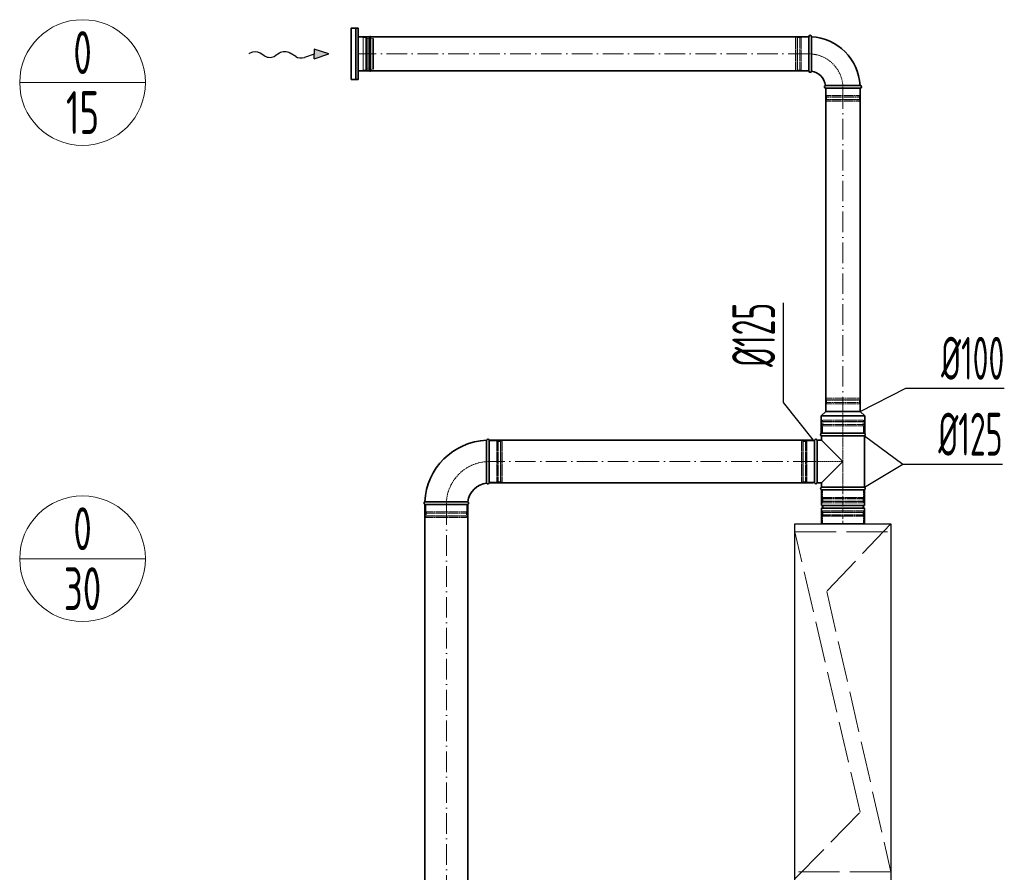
# Model space of a CAD drawing. Header units: millimetres. Extents: x -118717 to 8962, y 22910 to 145283.
# Tile 166 of 193: x -18290 to -15418, y 70641 to 73129. Entities that reach past the tile are written whole.
import ezdxf
from ezdxf.enums import TextEntityAlignment as Align

# ---------------------------------------------------------------- set-up
doc = ezdxf.new("R2010")
doc.units = ezdxf.units.MM
for name, pattern in [('ACAD_ISO02W100', [15, 12, -3]), ('ACAD_ISO10W100', [18, 12, -3, 0, -3]), ('phl_thick', [0])]:
    doc.linetypes.add(name, pattern=pattern)
for name, color, linetype, lineweight in [('VZT_05 ETA (ODVOD) - OBRYS', 6, 'Continuous', 35), ('VZT_06 ETA (ODVOD) - OSA', 6, 'ACAD_ISO10W100', 5), ('VZT_21 ZAŘÍZENÍ - OBRYS', 1, 'Continuous', 30), ('VZT_22 ZAŘÍZENÍ - DETAIL', 8, 'Continuous', 5), ('VZT_30 DISTRIBUČNÍ PRVKY - OBRYS', 1, 'Continuous', 35), ('VZT_50 POPIS - OBECNE', 7, 'Continuous', 13), ('VZT_52 POPIS - DISTRIBUCE', 7, 'Continuous', 5), ('VZT_60_KOTY - DIMENZE', 7, 'Continuous', 5)]:
    doc.layers.add(name, color=color, linetype=linetype, lineweight=lineweight)
doc.layers.add('VZT_07 ETA (ODVOD) - NETISK', color=8, linetype='ACAD_ISO02W100', lineweight=5, plot=False)
doc.styles.add('EVORA_125', font='isocp.shx', dxfattribs={"width": 0.6, "height": 125})
doc.styles.add('JS', font='isocp.shx', dxfattribs={"width": 0.6, "height": 125})

msp = doc.modelspace()

# ---------------------------------------------------------------- linework, layer by layer
at = {"color": 8, "lineweight": 5}
for points in [[(-17302.9, 72980.4), (-17287.9, 72980.4), (-17287.9, 73077.4), (-17302.9, 73077.4)], [(-17302.9, 72980.4), (-17302.9, 73077.4)], [(-17280, 73076.4), (-17280, 73028.9)], [(-17277.4, 73074.5), (-17277.4, 73028.9)], [(-17273.8, 73072.8), (-17273.8, 73028.9)], [(-17262.1, 73073.6), (-17262.1, 73028.9)], [(-17261.9, 73072.6), (-17257.9, 73074.1), (-17257.9, 73028.9)], [(-17280, 72981.4), (-17280, 73028.9)], [(-17277.4, 72983.4), (-17277.4, 73028.9)], [(-17273.8, 72985), (-17273.8, 73028.9)], [(-17262.1, 72984.2), (-17262.1, 73028.9)], [(-17261.9, 72985.2), (-17257.9, 72983.7), (-17257.9, 73028.9)]]:
    msp.add_lwpolyline(points, dxfattribs=at)
for points in [[(-17287.9, 73076.4), (-17280, 73076.4, -0.291473), (-17277.6, 73074.9, -0.291473)], [(-17268, 73081), (-17269.5, 73075.1, 0.058981), (-17269.5, 73074.5), (-17269.5, 73028.9)], [(-17268, 73081), (-17266.6, 73075.3, -0.060863), (-17266.5, 73074.7), (-17266.5, 73028.9)], [(-17268, 72976.8), (-17269.5, 72982.7, -0.058981), (-17269.5, 72983.4), (-17269.5, 73028.9)], [(-17268, 72976.8), (-17266.6, 72982.5, 0.060863), (-17266.5, 72983.2), (-17266.5, 73028.9)], [(-17287.9, 72981.4), (-17280, 72981.4, 0.291473), (-17277.6, 72982.9, 0.291473)]]:
    msp.add_lwpolyline(points, format="xyb", dxfattribs=at)
for centre, radius, start, end in [((-17274.2, 73076.7), 3.88, 207.4993, 276.6735), ((-17267.3, 73064.6), 10.5, 59.7176, 127.8378), ((-17274.2, 72981.2), 3.88, 83.3265, 152.5007), ((-17267.3, 72993.3), 10.5, 232.1622, 300.2824)]:
    msp.add_arc(centre, radius, start, end, dxfattribs=at)
at = {"layer": 'VZT_05 ETA (ODVOD) - OBRYS'}
for p, q in [((-15988.5, 73078.9), (-15988.5, 72978.9)), ((-15980.5, 73078.9), (-15980.5, 73028.7)), ((-15938.5, 72928.9), (-15838.5, 72928.9)), ((-15838.5, 72936.9), (-15888.7, 72936.9)), ((-15938.5, 71985.9), (-15952, 71972.4)), ((-15825, 71972.4), (-15952, 71972.4)), ((-15952, 71921.9), (-15952, 71972.4)), ((-15838.5, 71985.9), (-15938.5, 71985.9)), ((-15838.5, 71985.9), (-15825, 71972.4)), ((-15825, 71921.9), (-15825, 71972.4)), ((-15825, 71921.9), (-15952, 71921.9)), ((-15951, 71921.9), (-15826, 71921.9)), ((-15951, 71914.2), (-15826, 71914.2)), ((-15951, 71914.2), (-15951, 71901.9)), ((-15826, 71914.2), (-15826, 71764.6)), ((-16920.4, 71776.9), (-16920.4, 71901.9)), ((-15971.5, 71776.9), (-15971.5, 71901.9)), ((-15963.9, 71776.9), (-15963.9, 71901.9)), ((-15963.9, 71901.9), (-15951, 71901.9)), ((-15951, 71901.9), (-15888.5, 71839.4)), ((-15888.5, 71839.4), (-15951, 71776.9)), ((-15963.9, 71776.9), (-15951, 71776.9)), ((-15951, 71776.9), (-15951, 71764.6)), ((-15951, 71764.6), (-15826, 71764.6)), ((-15826, 71756.9), (-15951, 71756.9)), ((-15951, 71756.9), (-15951, 71711.4)), ((-15826, 71756.9), (-15951, 71756.9)), ((-15826, 71756.9), (-15826, 71711.4)), ((-17107.9, 71714.4), (-16982.9, 71714.4)), ((-15826, 71711.4), (-15951, 71711.4)), ((-15826, 71703.4), (-15951, 71703.4)), ((-15951, 71703.4), (-15951, 71657.9)), ((-15826, 71703.4), (-15826, 71657.9)), ((-15826, 71657.9), (-15951, 71657.9))]:
    msp.add_line(p, q, dxfattribs=at)
for points in [[(-17302.9, 73078.9), (-15988.5, 73078.9)], [(-17302.9, 72978.9), (-15988.5, 72978.9)], [(-15938.5, 71985.9), (-15938.5, 72928.9)], [(-15838.5, 71985.9), (-15838.5, 72928.9)], [(-16920.4, 71901.9), (-15974, 71901.9)], [(-16920.4, 71776.9), (-15974, 71776.9)], [(-17107.9, 70256.8), (-17107.9, 71714.4)], [(-16982.9, 70256.8), (-16982.9, 71714.4)]]:
    msp.add_lwpolyline(points, dxfattribs=at)
for centre, radius, start, end in [((-15984.5, 73078.9), 4, 0, 180), ((-15988.5, 72928.9), 150, 3.0572, 86.9428), ((-15984.5, 72978.9), 4, 180, 350.8522), ((-15988.5, 72928.9), 50, 9.1478, 80.8522), ((-15938.5, 72932.9), 4, 99.1478, 270), ((-15838.5, 72932.9), 4, 270, 90), ((-15949.4, 71918.1), 4.17, 113.4678, 246.5322), ((-15827.7, 71918.1), 4.17, 293.4678, 66.5322), ((-16920.4, 71714.4), 187.5, 92.3607, 177.6393), ((-16924.2, 71900.2), 4.17, 23.4678, 158.8928), ((-15967.7, 71900.2), 4.17, 23.4678, 156.5322), ((-16920.4, 71714.4), 62.5, 96.8302, 173.1698), ((-16924.2, 71778.6), 4.17, 210.2981, 336.5322), ((-15967.7, 71778.6), 4.17, 203.4678, 336.5322), ((-15949.4, 71760.7), 4.17, 113.4678, 246.5322), ((-15827.7, 71760.7), 4.17, 293.4678, 66.5322), ((-17106.2, 71718.2), 4.17, 111.1072, 246.5322), ((-16984.6, 71718.2), 4.17, 293.4678, 59.7019), ((-15951, 71707.4), 4, 270, 90), ((-15826, 71707.4), 4, 90, 270)]:
    msp.add_arc(centre, radius, start, end, dxfattribs=at)
for points, knots in [([(-15980.5, 73028.7), (-15980.5, 73022.4), (-15980.5, 73016.1), (-15980.6, 73004), (-15980.6, 72998.4), (-15980.6, 72988.9), (-15980.6, 72985.1), (-15980.6, 72979.8), (-15980.6, 72978.4), (-15980.6, 72978.3), (-15980.6, 72978.3), (-15980.6, 72978.3)], [78.71119, 78.71119, 78.71119, 78.71119, 97.804615, 97.804615, 117.523893, 117.523893, 137.264303, 137.264303, 156.831737, 156.831737, 157.874915, 157.874915, 157.874915, 157.874915]), ([(-15939.2, 72936.8), (-15939.2, 72936.8), (-15938.1, 72936.9), (-15933.6, 72936.9), (-15930.1, 72936.9), (-15921.2, 72936.9), (-15915.9, 72936.9), (-15903.9, 72936.9), (-15897.5, 72936.9), (-15890.2, 72936.9), (-15889.4, 72936.9), (-15888.7, 72936.9)], [157.874915, 157.874915, 157.874915, 157.874915, 176.103874, 176.103874, 195.460379, 195.460379, 215.101284, 215.101284, 234.82164, 234.82164, 237.034743, 237.034743, 237.034743, 237.034743]), ([(-16927.8, 71776.5), (-16927.8, 71776.5), (-16927.8, 71778), (-16927.9, 71784.2), (-16927.9, 71788.7), (-16928, 71800), (-16928, 71806.8), (-16928, 71821.9), (-16928, 71829.9), (-16928.1, 71846.3), (-16928.1, 71854.4), (-16928.1, 71869.6), (-16928.1, 71876.5), (-16928.1, 71888.3), (-16928.1, 71893), (-16928.1, 71899.7), (-16928.1, 71901.5), (-16928.1, 71901.7), (-16928.1, 71901.7), (-16928.1, 71901.7)], [0, 0, 0, 0, 24.235852, 24.235852, 48.531845, 48.531845, 73.024415, 73.024415, 97.570898, 97.570898, 122.078339, 122.078339, 146.53579, 146.53579, 170.957495, 170.957495, 195.359468, 195.359468, 197.168246, 197.168246, 197.168246, 197.168246]), ([(-16982.5, 71721.8), (-16982.5, 71721.8), (-16982.5, 71721.8), (-16982.8, 71721.8), (-16983.2, 71721.8), (-16984.2, 71721.8), (-16985, 71721.9), (-16988.1, 71721.9), (-16991.3, 71721.9), (-17000.2, 71721.9), (-17006.4, 71722), (-17020.5, 71722), (-17028.3, 71722), (-17044.5, 71722.1), (-17052.8, 71722.1), (-17068.6, 71722.1), (-17076.1, 71722.1), (-17089.3, 71722.1), (-17094.8, 71722.1), (-17101.8, 71722.1), (-17104, 71722.1), (-17107, 71722.1), (-17107.7, 71722.1), (-17107.7, 71722.1)], [197.067977, 197.067977, 197.067977, 197.067977, 201.792196, 201.792196, 209.190204, 209.190204, 218.040239, 218.040239, 237.760854, 237.760854, 262.206108, 262.206108, 286.831239, 286.831239, 311.323072, 311.323072, 335.946087, 335.946087, 360.704397, 360.704397, 377.088273, 377.088273, 394.105327, 394.105327, 394.105327, 394.105327])]:
    msp.add_open_spline(points, degree=3, knots=knots, dxfattribs=at)
at = {"layer": 'VZT_06 ETA (ODVOD) - OSA', "ltscale": 5}
for points in [[(-15988.5, 73028.9), (-17302.9, 73028.9)], [(-15888.5, 72928.9), (-15888.5, 71985.9)], [(-15974, 71839.4), (-16920.4, 71839.4)], [(-17045.4, 71714.4), (-17045.4, 70256.8)]]:
    msp.add_lwpolyline(points, dxfattribs=at)
at = {"layer": 'VZT_06 ETA (ODVOD) - OSA', "ltscale": 0.3}
for points in [[(-15888.5, 72928.9), (-15888.5, 72928.9, 0.414214), (-15988.5, 73028.9), (-15988.5, 73028.9)], [(-16920.4, 71839.4), (-16920.4, 71839.4, 0.414214), (-17045.4, 71714.4), (-17045.4, 71714.4)]]:
    msp.add_lwpolyline(points, format="xyb", dxfattribs=at)
for points in [[(-15888.5, 71921.9), (-15888.5, 71985.9)], [(-15971.5, 71839.4), (-15888.5, 71839.4)]]:
    msp.add_lwpolyline(points, dxfattribs=at)
at = {"layer": 'VZT_06 ETA (ODVOD) - OSA'}
msp.add_lwpolyline([(-15888.5, 71756.9), (-15888.5, 71657.9)], dxfattribs=at)
at = {"layer": 'VZT_07 ETA (ODVOD) - NETISK', "ltscale": 0.4}
for p, q in [((-16026.5, 73077.9), (-16026.5, 72979.9)), ((-16022.5, 73077.9), (-16026.5, 73077.9)), ((-16022.5, 73077.9), (-16022.5, 72979.9)), ((-16022, 73076.9), (-16022.5, 73076.9)), ((-16022, 73078.9), (-16022, 72978.9)), ((-16021.5, 73078.9), (-16022, 73078.9)), ((-16021.5, 73078.9), (-16021.5, 72978.9)), ((-16014.5, 73076.9), (-16021.5, 73076.9)), ((-16014.5, 73078.9), (-16014.5, 72978.9)), ((-16014, 73078.9), (-16014.5, 73078.9)), ((-16014, 73078.9), (-16014, 72978.9)), ((-16010.5, 73076.9), (-16014, 73076.9)), ((-16010.5, 73077.9), (-16010.5, 72979.9)), ((-15988.5, 73077.9), (-16010.5, 73077.9)), ((-16022.5, 72979.9), (-16026.5, 72979.9)), ((-16022, 72980.9), (-16022.5, 72980.9)), ((-16021.5, 72978.9), (-16022, 72978.9)), ((-16014.5, 72980.9), (-16021.5, 72980.9)), ((-16014, 72978.9), (-16014.5, 72978.9)), ((-16010.5, 72980.9), (-16014, 72980.9)), ((-15988.5, 72979.9), (-16010.5, 72979.9)), ((-15937.5, 72906.9), (-15937.5, 72928.9)), ((-15839.5, 72906.9), (-15839.5, 72928.9)), ((-15838.5, 72903.4), (-15938.5, 72903.4)), ((-15938.5, 72902.9), (-15938.5, 72903.4)), ((-15838.5, 72902.9), (-15938.5, 72902.9)), ((-15838.5, 72895.9), (-15938.5, 72895.9)), ((-15938.5, 72895.4), (-15938.5, 72895.9)), ((-15838.5, 72895.4), (-15938.5, 72895.4)), ((-15839.5, 72906.9), (-15937.5, 72906.9)), ((-15839.5, 72894.9), (-15937.5, 72894.9)), ((-15937.5, 72890.9), (-15937.5, 72894.9)), ((-15839.5, 72890.9), (-15937.5, 72890.9)), ((-15936.5, 72903.4), (-15936.5, 72906.9)), ((-15936.5, 72895.9), (-15936.5, 72902.9)), ((-15936.5, 72894.9), (-15936.5, 72895.4)), ((-15840.5, 72903.4), (-15840.5, 72906.9)), ((-15840.5, 72895.9), (-15840.5, 72902.9)), ((-15840.5, 72894.9), (-15840.5, 72895.4)), ((-15839.5, 72890.9), (-15839.5, 72894.9)), ((-15838.5, 72902.9), (-15838.5, 72903.4)), ((-15838.5, 72895.4), (-15838.5, 72895.9)), ((-15938.5, 72019.4), (-15838.5, 72019.4)), ((-15938.5, 72019.4), (-15938.5, 72018.9)), ((-15938.5, 72018.9), (-15838.5, 72018.9)), ((-15938.5, 72011.9), (-15838.5, 72011.9)), ((-15938.5, 72011.9), (-15938.5, 72011.4)), ((-15938.5, 72011.4), (-15838.5, 72011.4)), ((-15937.5, 72023.9), (-15839.5, 72023.9)), ((-15937.5, 72023.9), (-15937.5, 72019.9)), ((-15937.5, 72019.9), (-15839.5, 72019.9)), ((-15937.5, 72007.9), (-15839.5, 72007.9)), ((-15937.5, 72007.9), (-15937.5, 71985.9)), ((-15936.5, 72019.9), (-15936.5, 72019.4)), ((-15936.5, 72018.9), (-15936.5, 72011.9)), ((-15936.5, 72011.4), (-15936.5, 72007.9)), ((-15840.5, 72019.9), (-15840.5, 72019.4)), ((-15840.5, 72018.9), (-15840.5, 72011.9)), ((-15840.5, 72011.4), (-15840.5, 72007.9)), ((-15839.5, 72023.9), (-15839.5, 72019.9)), ((-15839.5, 72007.9), (-15839.5, 71985.9)), ((-15838.5, 72019.4), (-15838.5, 72018.9)), ((-15838.5, 72011.9), (-15838.5, 72011.4)), ((-15949.5, 71955.4), (-15827.5, 71955.4)), ((-15949.5, 71954.9), (-15949.5, 71955.4)), ((-15949.5, 71954.9), (-15827.5, 71954.9)), ((-15949.5, 71947.9), (-15827.5, 71947.9)), ((-15949.5, 71947.4), (-15949.5, 71947.9)), ((-15949.5, 71947.4), (-15827.5, 71947.4)), ((-15948.5, 71959.9), (-15828.5, 71959.9)), ((-15948.5, 71955.9), (-15948.5, 71959.9)), ((-15948.5, 71955.9), (-15828.5, 71955.9)), ((-15948.5, 71943.9), (-15828.5, 71943.9)), ((-15948.5, 71921.9), (-15948.5, 71943.9)), ((-15947.5, 71955.4), (-15947.5, 71955.9)), ((-15947.5, 71947.9), (-15947.5, 71954.9)), ((-15947.5, 71943.9), (-15947.5, 71947.4)), ((-15829.5, 71955.4), (-15829.5, 71955.9)), ((-15829.5, 71947.9), (-15829.5, 71954.9)), ((-15829.5, 71943.9), (-15829.5, 71947.4)), ((-15828.5, 71955.9), (-15828.5, 71959.9)), ((-15828.5, 71921.9), (-15828.5, 71943.9)), ((-15827.5, 71954.9), (-15827.5, 71955.4)), ((-15827.5, 71947.4), (-15827.5, 71947.9)), ((-16920.4, 71899.4), (-16898.4, 71899.4)), ((-16898.4, 71779.4), (-16898.4, 71899.4)), ((-16898.4, 71898.4), (-16894.9, 71898.4)), ((-16894.9, 71778.4), (-16894.9, 71900.4)), ((-16894.9, 71900.4), (-16894.4, 71900.4)), ((-16894.4, 71778.4), (-16894.4, 71900.4)), ((-16894.4, 71898.4), (-16887.4, 71898.4)), ((-16887.4, 71778.4), (-16887.4, 71900.4)), ((-16887.4, 71900.4), (-16886.9, 71900.4)), ((-16886.9, 71778.4), (-16886.9, 71900.4)), ((-16886.9, 71898.4), (-16886.4, 71898.4)), ((-16886.4, 71779.4), (-16886.4, 71899.4)), ((-16886.4, 71899.4), (-16882.4, 71899.4)), ((-16882.4, 71779.4), (-16882.4, 71899.4)), ((-16009.5, 71779.4), (-16009.5, 71899.4)), ((-16005.5, 71899.4), (-16009.5, 71899.4)), ((-16005.5, 71779.4), (-16005.5, 71899.4)), ((-16005, 71898.4), (-16005.5, 71898.4)), ((-16005, 71778.4), (-16005, 71900.4)), ((-16004.5, 71900.4), (-16005, 71900.4)), ((-16004.5, 71778.4), (-16004.5, 71900.4)), ((-15997.5, 71898.4), (-16004.5, 71898.4)), ((-15997.5, 71778.4), (-15997.5, 71900.4)), ((-15997, 71900.4), (-15997.5, 71900.4)), ((-15997, 71778.4), (-15997, 71900.4)), ((-15993.5, 71898.4), (-15997, 71898.4)), ((-15993.5, 71779.4), (-15993.5, 71899.4)), ((-15971.5, 71899.4), (-15993.5, 71899.4)), ((-16920.4, 71779.4), (-16898.4, 71779.4)), ((-16898.4, 71780.4), (-16894.9, 71780.4)), ((-16894.9, 71778.4), (-16894.4, 71778.4)), ((-16894.4, 71780.4), (-16887.4, 71780.4)), ((-16887.4, 71778.4), (-16886.9, 71778.4)), ((-16886.9, 71780.4), (-16886.4, 71780.4)), ((-16886.4, 71779.4), (-16882.4, 71779.4)), ((-16005.5, 71779.4), (-16009.5, 71779.4)), ((-16005, 71780.4), (-16005.5, 71780.4)), ((-16004.5, 71778.4), (-16005, 71778.4)), ((-15997.5, 71780.4), (-16004.5, 71780.4)), ((-15997, 71778.4), (-15997.5, 71778.4)), ((-15993.5, 71780.4), (-15997, 71780.4)), ((-15971.5, 71779.4), (-15993.5, 71779.4)), ((-15948.5, 71734.9), (-15948.5, 71756.9)), ((-15828.5, 71734.9), (-15828.5, 71756.9)), ((-17105.4, 71714.4), (-17105.4, 71692.4)), ((-16985.4, 71714.4), (-16985.4, 71692.4)), ((-15949.5, 71731.4), (-15827.5, 71731.4)), ((-15949.5, 71730.9), (-15949.5, 71731.4)), ((-15949.5, 71730.9), (-15827.5, 71730.9)), ((-15949.5, 71723.9), (-15827.5, 71723.9)), ((-15949.5, 71723.4), (-15949.5, 71723.9)), ((-15949.5, 71723.4), (-15827.5, 71723.4)), ((-15948.5, 71734.9), (-15828.5, 71734.9)), ((-15948.5, 71722.9), (-15828.5, 71722.9)), ((-15948.5, 71718.9), (-15948.5, 71722.9)), ((-15948.5, 71718.9), (-15828.5, 71718.9)), ((-15947.5, 71731.4), (-15947.5, 71734.9)), ((-15947.5, 71723.9), (-15947.5, 71730.9)), ((-15947.5, 71722.9), (-15947.5, 71723.4)), ((-15829.5, 71731.4), (-15829.5, 71734.9)), ((-15829.5, 71723.9), (-15829.5, 71730.9)), ((-15829.5, 71722.9), (-15829.5, 71723.4)), ((-15828.5, 71718.9), (-15828.5, 71722.9)), ((-15827.5, 71730.9), (-15827.5, 71731.4)), ((-15827.5, 71723.4), (-15827.5, 71723.9)), ((-17106.4, 71688.9), (-16984.4, 71688.9)), ((-17106.4, 71688.9), (-17106.4, 71688.4)), ((-17106.4, 71688.4), (-16984.4, 71688.4)), ((-17105.4, 71692.4), (-16985.4, 71692.4)), ((-17104.4, 71692.4), (-17104.4, 71688.9)), ((-17104.4, 71688.4), (-17104.4, 71681.4)), ((-16986.4, 71692.4), (-16986.4, 71688.9)), ((-16986.4, 71688.4), (-16986.4, 71681.4)), ((-16984.4, 71688.9), (-16984.4, 71688.4)), ((-15827.5, 71691.4), (-15949.5, 71691.4)), ((-15949.5, 71690.9), (-15949.5, 71691.4)), ((-15827.5, 71690.9), (-15949.5, 71690.9)), ((-15828.5, 71695.9), (-15948.5, 71695.9)), ((-15948.5, 71691.9), (-15948.5, 71695.9)), ((-15828.5, 71691.9), (-15948.5, 71691.9)), ((-15947.5, 71691.4), (-15947.5, 71691.9)), ((-15947.5, 71683.9), (-15947.5, 71690.9)), ((-15829.5, 71691.4), (-15829.5, 71691.9)), ((-15829.5, 71683.9), (-15829.5, 71690.9)), ((-15828.5, 71691.9), (-15828.5, 71695.9)), ((-15827.5, 71690.9), (-15827.5, 71691.4)), ((-17106.4, 71681.4), (-16984.4, 71681.4)), ((-17106.4, 71681.4), (-17106.4, 71680.9)), ((-17106.4, 71680.9), (-16984.4, 71680.9)), ((-17105.4, 71680.4), (-16985.4, 71680.4)), ((-17105.4, 71680.4), (-17105.4, 71676.4)), ((-17105.4, 71676.4), (-16985.4, 71676.4)), ((-17104.4, 71680.9), (-17104.4, 71680.4)), ((-16986.4, 71680.9), (-16986.4, 71680.4)), ((-16985.4, 71680.4), (-16985.4, 71676.4)), ((-16984.4, 71681.4), (-16984.4, 71680.9)), ((-15827.5, 71683.9), (-15949.5, 71683.9)), ((-15949.5, 71683.4), (-15949.5, 71683.9)), ((-15827.5, 71683.4), (-15949.5, 71683.4)), ((-15828.5, 71679.9), (-15948.5, 71679.9)), ((-15948.5, 71657.9), (-15948.5, 71679.9)), ((-15947.5, 71679.9), (-15947.5, 71683.4)), ((-15829.5, 71679.9), (-15829.5, 71683.4)), ((-15828.5, 71657.9), (-15828.5, 71679.9)), ((-15827.5, 71683.4), (-15827.5, 71683.9))]:
    msp.add_line(p, q, dxfattribs=at)
msp.add_lwpolyline([(-15888.5, 71921.9), (-15888.5, 71756.9)], dxfattribs=at)
at = {"layer": 'VZT_21 ZAŘÍZENÍ - OBRYS'}
msp.add_lwpolyline([(-15748.5, 71657.9), (-15748.5, 70157.9), (-16028.5, 70157.9), (-16028.5, 71657.9)], close=True, dxfattribs=at)
at = {"layer": 'VZT_22 ZAŘÍZENÍ - DETAIL', "linetype": 'ACAD_ISO02W100', "lineweight": 5, "ltscale": 10}
for points in [[(-15748.5, 71657.9), (-15935.8, 71460.5), (-15748.5, 70642.2)], [(-16028.5, 71634), (-15748.5, 71634)], [(-16028.5, 70621.7), (-15838.5, 70816.3), (-16028.5, 71634)], [(-15748.5, 70642.2), (-16028.5, 70642.2)]]:
    msp.add_lwpolyline(points, dxfattribs=at)
at = {"layer": 'VZT_30 DISTRIBUČNÍ PRVKY - OBRYS'}
msp.add_lwpolyline([(-17322.9, 72953.9), (-17322.9, 73103.9), (-17302.9, 73103.9), (-17302.9, 72953.9)], close=True, dxfattribs=at)
msp.add_lwpolyline([(-17309.7, 73103.9), (-17309.7, 72953.9)], dxfattribs=at)
at = {"layer": 'VZT_50 POPIS - OBECNE', "color": 0, "lineweight": -2}
for p, q in [((-17387.8, 73028.9), (-17431, 73042.3)), ((-17431, 73042.3), (-17430.8, 73028.3)), ((-17575.3, 73022.5), (-17588.2, 73030.6)), ((-17532.4, 73030.9), (-17544.3, 73022.9)), ((-17484.9, 73020.9), (-17501.4, 73031.3)), ((-17430.8, 73028.3), (-17459.4, 73018.6)), ((-17430.6, 73014.4), (-17430.8, 73028.3)), ((-17430.6, 73014.4), (-17387.8, 73028.9))]:
    msp.add_line(p, q, dxfattribs=at)
at = {"layer": 'VZT_50 POPIS - OBECNE'}
msp.add_line((-17618.4, 73030.7), (-17621.5, 73028.9), dxfattribs=at)
at = {"layer": 'VZT_50 POPIS - OBECNE', "color": 0, "lineweight": -2}
for centre, start_param, end_param in [((-17603.6, 73021.1), 0.766537, 2.320574), ((-17516.8, 73021.7), 0.766537, 2.375056), ((-17559.9, 73032), 3.908129, 5.516649), ((-17469.5, 73030.4), 3.908129, 5.191299)]:
    msp.add_ellipse(centre, major_axis=(21.5, 0.3), ratio=0.625, start_param=start_param, end_param=end_param, dxfattribs=at)
msp.add_solid([(-17430.6, 73014.4), (-17431, 73042.3), (-17387.8, 73028.9)], dxfattribs=at)
at = {"layer": 'VZT_52 POPIS - DISTRIBUCE'}
for p, q in [((-18289.9, 72945.1), (-17923.1, 72945.1)), ((-18289.9, 71555.9), (-17923.1, 71555.9))]:
    msp.add_line(p, q, dxfattribs=at)
for centre in [(-18106.5, 72945.1), (-18106.5, 71555.9)]:
    msp.add_circle(centre, 183.4, dxfattribs=at)
at = {"layer": 'VZT_60_KOTY - DIMENZE', "linetype": 'ByBlock', "lineweight": -2}
for p, q in [((-16061.5, 72012), (-16061.5, 72062)), ((-15705.5, 72053.2), (-15655.5, 72053.2)), ((-15713.9, 71831.7), (-15663.9, 71831.7))]:
    msp.add_line(p, q, dxfattribs=at)
at = {"layer": 'VZT_60_KOTY - DIMENZE', "linetype": 'ByBlock', "lineweight": -2, "elevation": 0}
for points in [[(-16061.5, 72062), (-16061.5, 72302.6)], [(-15974, 71901.9), (-16061.5, 72012)]]:
    msp.add_lwpolyline(points, dxfattribs=at)
at = {"layer": 'VZT_60_KOTY - DIMENZE', "linetype": 'ByBlock', "lineweight": -2}
for points in [[(-15838.5, 71985.9), (-15705.5, 72053.2)], [(-15705.5, 72053.2), (-15705.5, 72053.2)], [(-15705.5, 72053.2), (-15705.5, 72053.2)], [(-15655.5, 72053.2), (-15417.9, 72053.2)], [(-15826, 71914.2), (-15713.9, 71831.7)], [(-15826, 71764.6), (-15713.9, 71831.7)], [(-15713.9, 71831.7), (-15713.9, 71831.7)], [(-15663.9, 71831.7), (-15423.3, 71831.7)]]:
    msp.add_lwpolyline(points, dxfattribs=at)

# ---------------------------------------------------------------- texts
at = {"layer": 'VZT_52 POPIS - DISTRIBUCE', "ltscale": 50, "style": 'JS', "width": 0.7}
for s, p in [('0', (-18106.5, 73032.6)), ('15', (-18106.5, 72857.6)), ('0', (-18106.5, 71643.4)), ('30', (-18106.5, 71468.4))]:
    msp.add_text(s, height=125, dxfattribs=at).set_placement(p, align=Align.MIDDLE_CENTER)
at = {"layer": 'VZT_60_KOTY - DIMENZE', "linetype": 'phl_thick', "insert": (-16211.5, 72302.6), "char_height": 125, "attachment_point": 3, "rotation": 90, "style": 'EVORA_125'}
msp.add_mtext('%%C125', dxfattribs=at)
at = {"layer": 'VZT_60_KOTY - DIMENZE', "linetype": 'phl_thick', "char_height": 125, "attachment_point": 3, "style": 'EVORA_125'}
for s, insert in [('%%C100', (-15417.9, 72203.2)), ('%%C125', (-15423.3, 71981.7))]:
    msp.add_mtext(s, dxfattribs=dict(at, insert=insert))

doc.saveas('drawing.dxf')
